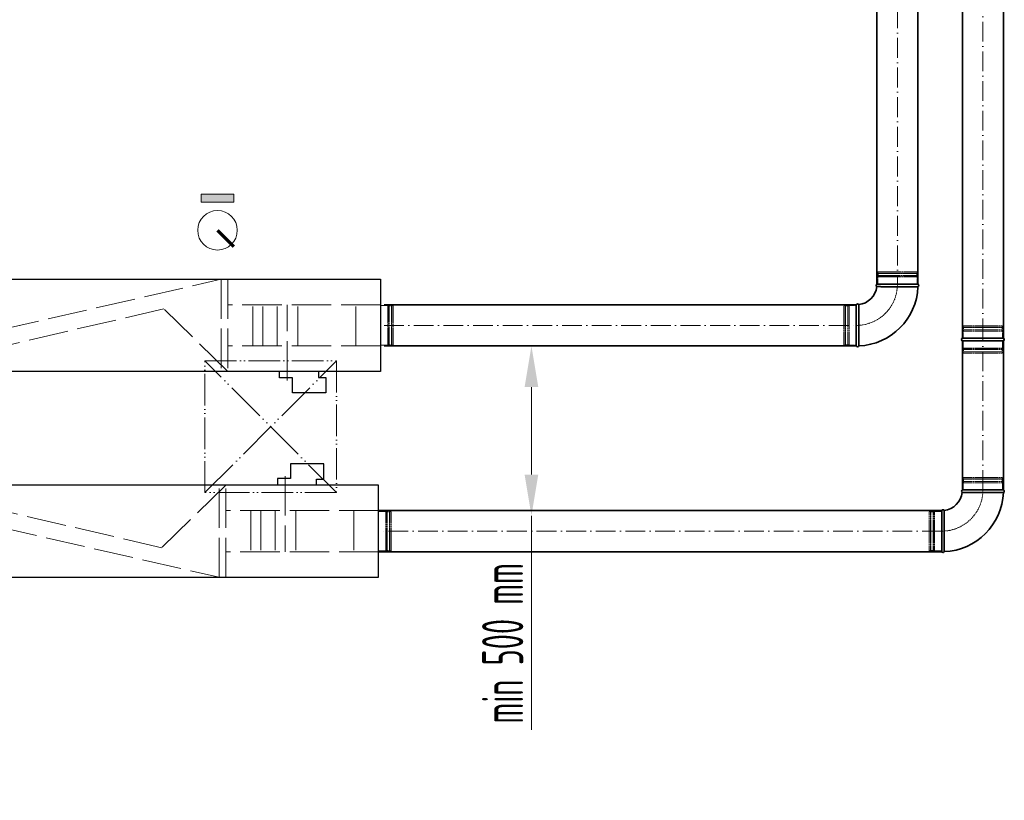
# Model space of a CAD drawing. Header units: millimetres. Extents: x 8221 to 89444, y -105166 to -5578.
# Tile 54 of 118: x 60454 to 63447, y -71114 to -68743. Entities that reach past the tile are written whole.
import ezdxf

# ---------------------------------------------------------------- set-up
doc = ezdxf.new("R2010")
doc.units = ezdxf.units.MM
for name, pattern in [('ACAD_ISO02W100', [15, 12, -3]), ('ACAD_ISO05W100', [33, 24, -3, 0, -3, 0, -3]), ('ACAD_ISO10W100', [18, 12, -3, 0, -3])]:
    doc.linetypes.add(name, pattern=pattern)
for name, color, linetype, lineweight in [('UT_KOTY - DIMENZE', 7, 'Continuous', 5), ('VZT_01 SUP (PŘÍVOD) - OBRYS', 5, 'Continuous', 35), ('VZT_02 SUP (PŘÍVOD) - OSA', 5, 'ACAD_ISO10W100', 5), ('VZT_05 ETA (ODVOD) - OBRYS', 6, 'Continuous', 35), ('VZT_06 ETA (ODVOD) - OSA', 6, 'ACAD_ISO10W100', 5), ('VZT_21 ZAŘÍZENÍ - OBRYS', 1, 'Continuous', 30), ('VZT_22 ZAŘÍZENÍ - DETAIL', 8, 'Continuous', 5), ('VZT_KOTY - DIMENZE', 7, 'Continuous', 5), ('VZT_POPIS - OBECNE', 7, 'Continuous', 5), ('VZT_POŽADAVKY NA STAVBU - PODHLEDY', 4, 'ACAD_ISO05W100', 5)]:
    doc.layers.add(name, color=color, linetype=linetype, lineweight=lineweight)
doc.layers.add('VZT_03 SUP (PŘÍVOD) - NETISK', color=8, linetype='ACAD_ISO02W100', lineweight=5, plot=False)
doc.layers.add('VZT_07 ETA (ODVOD) - NETISK', color=8, linetype='ACAD_ISO02W100', lineweight=5, plot=False)
doc.styles.add('ISOCP 2.5', font='isocp.shx', dxfattribs={"width": 0.6, "height": 2.5})

msp = doc.modelspace()

# ---------------------------------------------------------------- hatches: boundary and pattern name
at = {"layer": 'VZT_POPIS - OBECNE'}
h = msp.add_hatch(color=256, dxfattribs=at)
h.dxf.hatch_style = 1
h.paths.add_polyline_path([(61105.4, -69272.7), (61005.4, -69272.7), (61005.4, -69297.7), (61105.4, -69297.7)])

# ---------------------------------------------------------------- linework, layer by layer
at = {"layer": 'UT_KOTY - DIMENZE'}
for p, q in [((62009.6, -69858.9), (62009.6, -70124.5)), ((62009.6, -70249.5), (62009.6, -70899.8))]:
    msp.add_line(p, q, dxfattribs=at)
for points in [[(61988.8, -69858.9), (62030.4, -69858.9), (62009.6, -69733.9)], [(61988.8, -70124.5), (62030.4, -70124.5), (62009.6, -70249.5)]]:
    msp.add_solid(points, dxfattribs=at)
at = {"layer": 'VZT_01 SUP (PŘÍVOD) - OBRYS'}
for p, q in [((63059.3, -69546.4), (63184.3, -69546.4)), ((62996.8, -69733.9), (62996.8, -69608.9))]:
    msp.add_line(p, q, dxfattribs=at)
for points in [[(63059.3, -69546.4), (63059.3, -66726.2)], [(63184.3, -69546.4), (63184.3, -66726.2)], [(62996.8, -69608.9), (61561.9, -69608.9)], [(62996.8, -69733.9), (61561.9, -69733.9)]]:
    msp.add_lwpolyline(points, dxfattribs=at)
for centre, radius, start, end in [((62996.8, -69546.4), 62.5, 276.8302, 353.1698), ((62996.8, -69546.4), 187.5, 272.3607, 357.6393), ((63061, -69550.2), 4.17, 113.4678, 239.7019), ((63182.7, -69550.2), 4.17, 291.1072, 66.5322), ((63000.7, -69610.5), 4.17, 30.2981, 156.5322), ((63000.7, -69732.2), 4.17, 203.4678, 338.8928)]:
    msp.add_arc(centre, radius, start, end, dxfattribs=at)
for points, knots in [([(63058.9, -69553.8), (63058.9, -69553.8), (63060.5, -69553.8), (63066.6, -69553.8), (63071.1, -69553.9), (63082.5, -69553.9), (63089.3, -69553.9), (63104.3, -69554), (63112.4, -69554), (63128.7, -69554), (63136.8, -69554), (63152, -69554.1), (63159, -69554.1), (63170.8, -69554.1), (63175.5, -69554.1), (63182.1, -69554.1), (63183.9, -69554.1), (63184.2, -69554.1), (63184.2, -69554.1), (63184.2, -69554.1)], [0, 0, 0, 0, 24.235852, 24.235852, 48.531845, 48.531845, 73.024415, 73.024415, 97.570898, 97.570898, 122.078339, 122.078339, 146.53579, 146.53579, 170.957495, 170.957495, 195.359468, 195.359468, 197.168246, 197.168246, 197.168246, 197.168246]), ([(63004.3, -69608.4), (63004.3, -69608.4), (63004.3, -69608.5), (63004.3, -69608.8), (63004.3, -69609.1), (63004.3, -69610.2), (63004.3, -69610.9), (63004.3, -69614.1), (63004.3, -69617.2), (63004.4, -69626.2), (63004.4, -69632.3), (63004.4, -69646.4), (63004.5, -69654.3), (63004.5, -69670.5), (63004.5, -69678.7), (63004.5, -69694.6), (63004.5, -69702), (63004.5, -69715.2), (63004.6, -69720.8), (63004.6, -69727.8), (63004.6, -69729.9), (63004.6, -69732.9), (63004.6, -69733.7), (63004.6, -69733.7)], [197.067977, 197.067977, 197.067977, 197.067977, 201.792196, 201.792196, 209.190204, 209.190204, 218.040239, 218.040239, 237.760854, 237.760854, 262.206108, 262.206108, 286.831239, 286.831239, 311.323072, 311.323072, 335.946087, 335.946087, 360.704397, 360.704397, 377.088273, 377.088273, 394.105327, 394.105327, 394.105327, 394.105327])]:
    msp.add_open_spline(points, degree=3, knots=knots, dxfattribs=at)
at = {"layer": 'VZT_02 SUP (PŘÍVOD) - OSA', "ltscale": 5}
for points in [[(63121.8, -66726.2), (63121.8, -69546.4)], [(61561.9, -69671.4), (62996.8, -69671.4)]]:
    msp.add_lwpolyline(points, dxfattribs=at)
at = {"layer": 'VZT_02 SUP (PŘÍVOD) - OSA', "ltscale": 0.3}
msp.add_lwpolyline([(63121.8, -69546.4), (63121.8, -69546.4, -0.414214), (62996.8, -69671.4), (62996.8, -69671.4)], format="xyb", dxfattribs=at)
at = {"layer": 'VZT_03 SUP (PŘÍVOD) - NETISK', "ltscale": 0.4}
for p, q in [((63061.8, -69508.4), (63181.8, -69508.4)), ((63061.8, -69512.4), (63061.8, -69508.4)), ((63181.8, -69512.4), (63181.8, -69508.4)), ((63060.8, -69512.9), (63182.8, -69512.9)), ((63060.8, -69513.4), (63060.8, -69512.9)), ((63060.8, -69513.4), (63182.8, -69513.4)), ((63060.8, -69520.4), (63182.8, -69520.4)), ((63060.8, -69520.9), (63060.8, -69520.4)), ((63060.8, -69520.9), (63182.8, -69520.9)), ((63061.8, -69512.4), (63181.8, -69512.4)), ((63061.8, -69524.4), (63181.8, -69524.4)), ((63061.8, -69546.4), (63061.8, -69524.4)), ((63062.8, -69512.9), (63062.8, -69512.4)), ((63062.8, -69520.4), (63062.8, -69513.4)), ((63062.8, -69524.4), (63062.8, -69520.9)), ((63180.8, -69512.9), (63180.8, -69512.4)), ((63180.8, -69520.4), (63180.8, -69513.4)), ((63180.8, -69524.4), (63180.8, -69520.9)), ((63181.8, -69546.4), (63181.8, -69524.4)), ((63182.8, -69513.4), (63182.8, -69512.9)), ((63182.8, -69520.9), (63182.8, -69520.4)), ((62958.8, -69731.4), (62958.8, -69611.4)), ((62962.8, -69611.4), (62958.8, -69611.4)), ((62962.8, -69731.4), (62962.8, -69611.4)), ((62963.3, -69612.4), (62962.8, -69612.4)), ((62963.3, -69732.4), (62963.3, -69610.4)), ((62963.8, -69610.4), (62963.3, -69610.4)), ((62963.8, -69732.4), (62963.8, -69610.4)), ((62970.8, -69612.4), (62963.8, -69612.4)), ((62970.8, -69732.4), (62970.8, -69610.4)), ((62971.3, -69610.4), (62970.8, -69610.4)), ((62971.3, -69732.4), (62971.3, -69610.4)), ((62974.8, -69612.4), (62971.3, -69612.4)), ((62974.8, -69731.4), (62974.8, -69611.4)), ((62996.8, -69611.4), (62974.8, -69611.4)), ((62962.8, -69731.4), (62958.8, -69731.4)), ((62963.3, -69730.4), (62962.8, -69730.4)), ((62963.8, -69732.4), (62963.3, -69732.4)), ((62970.8, -69730.4), (62963.8, -69730.4)), ((62971.3, -69732.4), (62970.8, -69732.4)), ((62974.8, -69730.4), (62971.3, -69730.4)), ((62996.8, -69731.4), (62974.8, -69731.4))]:
    msp.add_line(p, q, dxfattribs=at)
at = {"layer": 'VZT_05 ETA (ODVOD) - OBRYS'}
for p, q in [((63320.6, -69710.3), (63442.6, -69710.3)), ((63320.6, -69718.6), (63442.6, -69718.6)), ((63319.1, -70171.4), (63444.1, -70171.4)), ((63256.6, -70358.9), (63256.6, -70233.9))]:
    msp.add_line(p, q, dxfattribs=at)
for points in [[(63319.1, -66710.3), (63319.1, -69710.3)], [(63444.1, -66710.3), (63444.1, -69710.3)], [(63319.1, -69718.6), (63319.1, -70171.4)], [(63444.1, -69718.6), (63444.1, -70171.4)]]:
    msp.add_lwpolyline(points, dxfattribs=at)
at = {"layer": 'VZT_05 ETA (ODVOD) - OBRYS', "elevation": 0}
for points in [[(61544.8, -70233.9), (63256.6, -70233.9)], [(61544.8, -70358.9), (63256.6, -70358.9)]]:
    msp.add_lwpolyline(points, dxfattribs=at)
at = {"layer": 'VZT_05 ETA (ODVOD) - OBRYS'}
for centre, radius, start, end in [((63320.8, -69714.5), 4.17, 92.2285, 267.7715), ((63442.4, -69714.5), 4.17, 272.2285, 87.7715), ((63256.6, -70171.4), 62.5, 276.8302, 353.1698), ((63256.6, -70171.4), 187.5, 272.3607, 357.6393), ((63320.8, -70175.2), 4.17, 113.4678, 239.7019), ((63442.4, -70175.2), 4.17, 291.1072, 66.5322), ((63260.4, -70235.5), 4.17, 30.2981, 156.5322), ((63260.4, -70357.2), 4.17, 203.4678, 338.8928)]:
    msp.add_arc(centre, radius, start, end, dxfattribs=at)
for points, knots in [([(63318.7, -70178.8), (63318.7, -70178.8), (63320.2, -70178.8), (63326.4, -70178.8), (63330.9, -70178.9), (63342.2, -70178.9), (63349, -70178.9), (63364.1, -70179), (63372.1, -70179), (63388.5, -70179), (63396.6, -70179), (63411.8, -70179.1), (63418.7, -70179.1), (63430.5, -70179.1), (63435.2, -70179.1), (63441.9, -70179.1), (63443.7, -70179.1), (63443.9, -70179.1), (63443.9, -70179.1), (63443.9, -70179.1)], [0, 0, 0, 0, 24.235852, 24.235852, 48.531845, 48.531845, 73.024415, 73.024415, 97.570898, 97.570898, 122.078339, 122.078339, 146.53579, 146.53579, 170.957495, 170.957495, 195.359468, 195.359468, 197.168246, 197.168246, 197.168246, 197.168246]), ([(63264, -70233.4), (63264, -70233.4), (63264, -70233.5), (63264, -70233.8), (63264, -70234.1), (63264, -70235.2), (63264.1, -70235.9), (63264.1, -70239.1), (63264.1, -70242.2), (63264.1, -70251.2), (63264.2, -70257.3), (63264.2, -70271.4), (63264.2, -70279.3), (63264.3, -70295.5), (63264.3, -70303.7), (63264.3, -70319.6), (63264.3, -70327), (63264.3, -70340.2), (63264.3, -70345.8), (63264.3, -70352.8), (63264.3, -70354.9), (63264.3, -70357.9), (63264.3, -70358.7), (63264.3, -70358.7)], [197.067977, 197.067977, 197.067977, 197.067977, 201.792196, 201.792196, 209.190204, 209.190204, 218.040239, 218.040239, 237.760854, 237.760854, 262.206108, 262.206108, 286.831239, 286.831239, 311.323072, 311.323072, 335.946087, 335.946087, 360.704397, 360.704397, 377.088273, 377.088273, 394.105327, 394.105327, 394.105327, 394.105327])]:
    msp.add_open_spline(points, degree=3, knots=knots, dxfattribs=at)
at = {"layer": 'VZT_06 ETA (ODVOD) - OSA', "ltscale": 5}
for points in [[(63381.6, -69710.3), (63381.6, -66710.3)], [(63381.6, -70171.4), (63381.6, -69718.6)]]:
    msp.add_lwpolyline(points, dxfattribs=at)
at = {"layer": 'VZT_06 ETA (ODVOD) - OSA'}
msp.add_lwpolyline([(63381.6, -69710.3), (63381.6, -69718.6)], dxfattribs=at)
at = {"layer": 'VZT_06 ETA (ODVOD) - OSA', "ltscale": 0.3}
msp.add_lwpolyline([(63381.6, -70171.4), (63381.6, -70171.4, -0.414214), (63256.6, -70296.4), (63256.6, -70296.4)], format="xyb", dxfattribs=at)
at = {"layer": 'VZT_06 ETA (ODVOD) - OSA', "ltscale": 5, "elevation": 0}
msp.add_lwpolyline([(63256.6, -70296.4), (61544.8, -70296.4)], dxfattribs=at)
at = {"layer": 'VZT_07 ETA (ODVOD) - NETISK', "ltscale": 0.4}
for p, q in [((61550.9, -69611.4), (61572.9, -69611.4)), ((61572.9, -69611.4), (61572.9, -69731.4)), ((61572.9, -69612.4), (61576.4, -69612.4)), ((61576.4, -69610.4), (61576.4, -69732.4)), ((61576.4, -69610.4), (61576.9, -69610.4)), ((61576.9, -69610.4), (61576.9, -69732.4)), ((61576.9, -69612.4), (61583.9, -69612.4)), ((61583.9, -69610.4), (61583.9, -69732.4)), ((61583.9, -69610.4), (61584.4, -69610.4)), ((61584.4, -69610.4), (61584.4, -69732.4)), ((61584.4, -69612.4), (61584.9, -69612.4)), ((61584.9, -69611.4), (61584.9, -69731.4)), ((61584.9, -69611.4), (61588.9, -69611.4)), ((61588.9, -69611.4), (61588.9, -69731.4)), ((63320.6, -69677.1), (63442.6, -69677.1)), ((63320.6, -69677.1), (63320.6, -69677.6)), ((63320.6, -69677.6), (63442.6, -69677.6)), ((63320.6, -69684.6), (63442.6, -69684.6)), ((63320.6, -69684.6), (63320.6, -69685.1)), ((63320.6, -69685.1), (63442.6, -69685.1)), ((63321.6, -69672.6), (63441.6, -69672.6)), ((63321.6, -69672.6), (63321.6, -69676.6)), ((63321.6, -69676.6), (63441.6, -69676.6)), ((63321.6, -69688.6), (63441.6, -69688.6)), ((63321.6, -69688.6), (63321.6, -69710.3)), ((63322.6, -69676.6), (63322.6, -69677.1)), ((63322.6, -69677.6), (63322.6, -69684.6)), ((63322.6, -69685.1), (63322.6, -69688.6)), ((63440.6, -69676.6), (63440.6, -69677.1)), ((63440.6, -69677.6), (63440.6, -69684.6)), ((63440.6, -69685.1), (63440.6, -69688.6)), ((63441.6, -69672.6), (63441.6, -69676.6)), ((63441.6, -69688.6), (63441.6, -69710.3)), ((63442.6, -69677.1), (63442.6, -69677.6)), ((63442.6, -69684.6), (63442.6, -69685.1)), ((63321.6, -69718.6), (63321.6, -69740.3)), ((63441.6, -69718.6), (63441.6, -69740.3)), ((61550.9, -69731.4), (61572.9, -69731.4)), ((61572.9, -69730.4), (61576.4, -69730.4)), ((61576.4, -69732.4), (61576.9, -69732.4)), ((61576.9, -69730.4), (61583.9, -69730.4)), ((61583.9, -69732.4), (61584.4, -69732.4)), ((61584.4, -69730.4), (61584.9, -69730.4)), ((61584.9, -69731.4), (61588.9, -69731.4)), ((63320.6, -69743.8), (63442.6, -69743.8)), ((63320.6, -69743.8), (63320.6, -69744.3)), ((63320.6, -69744.3), (63442.6, -69744.3)), ((63321.6, -69740.3), (63441.6, -69740.3)), ((63322.6, -69740.3), (63322.6, -69743.8)), ((63322.6, -69744.3), (63322.6, -69751.3)), ((63440.6, -69740.3), (63440.6, -69743.8)), ((63440.6, -69744.3), (63440.6, -69751.3)), ((63442.6, -69743.8), (63442.6, -69744.3)), ((63320.6, -69751.3), (63442.6, -69751.3)), ((63320.6, -69751.3), (63320.6, -69751.8)), ((63320.6, -69751.8), (63442.6, -69751.8)), ((63321.6, -69752.3), (63441.6, -69752.3)), ((63321.6, -69752.3), (63321.6, -69756.3)), ((63321.6, -69756.3), (63441.6, -69756.3)), ((63322.6, -69751.8), (63322.6, -69752.3)), ((63440.6, -69751.8), (63440.6, -69752.3)), ((63441.6, -69752.3), (63441.6, -69756.3)), ((63442.6, -69751.3), (63442.6, -69751.8)), ((63320.6, -70137.9), (63442.6, -70137.9)), ((63320.6, -70138.4), (63320.6, -70137.9)), ((63320.6, -70138.4), (63442.6, -70138.4)), ((63321.6, -70133.4), (63441.6, -70133.4)), ((63321.6, -70137.4), (63321.6, -70133.4)), ((63321.6, -70137.4), (63441.6, -70137.4)), ((63322.6, -70137.9), (63322.6, -70137.4)), ((63322.6, -70145.4), (63322.6, -70138.4)), ((63440.6, -70137.9), (63440.6, -70137.4)), ((63440.6, -70145.4), (63440.6, -70138.4)), ((63441.6, -70137.4), (63441.6, -70133.4)), ((63442.6, -70138.4), (63442.6, -70137.9)), ((63320.6, -70145.4), (63442.6, -70145.4)), ((63320.6, -70145.9), (63320.6, -70145.4)), ((63320.6, -70145.9), (63442.6, -70145.9)), ((63321.6, -70149.4), (63441.6, -70149.4)), ((63321.6, -70171.4), (63321.6, -70149.4)), ((63322.6, -70149.4), (63322.6, -70145.9)), ((63440.6, -70149.4), (63440.6, -70145.9)), ((63441.6, -70171.4), (63441.6, -70149.4)), ((63442.6, -70145.9), (63442.6, -70145.4)), ((61544.8, -70236.7), (61566.8, -70236.7)), ((61566.8, -70356.7), (61566.8, -70236.7)), ((61566.8, -70237.7), (61570.3, -70237.7)), ((61570.3, -70357.7), (61570.3, -70235.7)), ((61570.3, -70235.7), (61570.8, -70235.7)), ((61570.8, -70357.7), (61570.8, -70235.7)), ((61570.8, -70237.7), (61577.8, -70237.7)), ((61577.8, -70357.7), (61577.8, -70235.7)), ((61577.8, -70235.7), (61578.3, -70235.7)), ((61578.3, -70357.7), (61578.3, -70235.7)), ((61578.3, -70237.7), (61578.8, -70237.7)), ((61578.8, -70356.7), (61578.8, -70236.7)), ((61578.8, -70236.7), (61582.8, -70236.7)), ((61582.8, -70356.7), (61582.8, -70236.7)), ((63218.6, -70356.4), (63218.6, -70236.4)), ((63222.6, -70236.4), (63218.6, -70236.4)), ((63222.6, -70356.4), (63222.6, -70236.4)), ((63223.1, -70237.4), (63222.6, -70237.4)), ((63223.1, -70357.4), (63223.1, -70235.4)), ((63223.6, -70235.4), (63223.1, -70235.4)), ((63223.6, -70357.4), (63223.6, -70235.4)), ((63230.6, -70237.4), (63223.6, -70237.4)), ((63230.6, -70357.4), (63230.6, -70235.4)), ((63231.1, -70235.4), (63230.6, -70235.4)), ((63231.1, -70357.4), (63231.1, -70235.4)), ((63234.6, -70237.4), (63231.1, -70237.4)), ((63234.6, -70356.4), (63234.6, -70236.4)), ((63256.6, -70236.4), (63234.6, -70236.4)), ((61544.8, -70356.7), (61566.8, -70356.7)), ((61566.8, -70355.7), (61570.3, -70355.7)), ((61570.3, -70357.7), (61570.8, -70357.7)), ((61570.8, -70355.7), (61577.8, -70355.7)), ((61577.8, -70357.7), (61578.3, -70357.7)), ((61578.3, -70355.7), (61578.8, -70355.7)), ((61578.8, -70356.7), (61582.8, -70356.7)), ((63222.6, -70356.4), (63218.6, -70356.4)), ((63223.1, -70355.4), (63222.6, -70355.4)), ((63223.6, -70357.4), (63223.1, -70357.4)), ((63230.6, -70355.4), (63223.6, -70355.4)), ((63231.1, -70357.4), (63230.6, -70357.4)), ((63234.6, -70355.4), (63231.1, -70355.4)), ((63256.6, -70356.4), (63234.6, -70356.4))]:
    msp.add_line(p, q, dxfattribs=at)
at = {"layer": 'VZT_21 ZAŘÍZENÍ - OBRYS'}
msp.add_lwpolyline([(60050.9, -69531.4), (61550.9, -69531.4), (61550.9, -69811.4), (60050.9, -69811.4)], close=True, dxfattribs=at)
msp.add_lwpolyline([(61362.5, -69811.4), (61362.5, -69829.9), (61385, -69829.9), (61385, -69876.6), (61283.4, -69876.6), (61283.4, -69831.2), (61243.4, -69831.2), (61243.4, -69811.4)], dxfattribs=at)
at = {"layer": 'VZT_21 ZAŘÍZENÍ - OBRYS', "elevation": 0}
msp.add_lwpolyline([(61356.4, -70156.7), (61356.4, -70138.1), (61378.9, -70138.1), (61378.9, -70091.5), (61277.3, -70091.5), (61277.3, -70136.9), (61237.3, -70136.9), (61237.3, -70156.7)], dxfattribs=at)
msp.add_lwpolyline([(60044.8, -70436.7), (61544.8, -70436.7), (61544.8, -70156.7), (60044.8, -70156.7)], close=True, dxfattribs=at)
at = {"layer": 'VZT_22 ZAŘÍZENÍ - DETAIL', "linetype": 'ACAD_ISO02W100', "lineweight": 5, "ltscale": 10}
for points in [[(60050.9, -69531.4), (60248.3, -69718.6), (61066.5, -69531.4)], [(61066.5, -69531.4), (61066.5, -69811.4)], [(61087.1, -69531.4), (61087.1, -69811.4)], [(61087.1, -69811.4), (60892.4, -69621.3), (60074.8, -69811.4)], [(61550.9, -69608.9), (61087.1, -69608.9)], [(61162.6, -69733.9), (61162.6, -69608.9)], [(61193.4, -69733.9), (61193.4, -69608.9)], [(61236.4, -69733.9), (61236.4, -69608.9)], [(61267.3, -69838.9), (61267.3, -69608.9)], [(61299.7, -69733.9), (61299.7, -69608.9)], [(61475.4, -69733.9), (61475.4, -69608.9)], [(61550.9, -69733.9), (61087.1, -69733.9)]]:
    msp.add_lwpolyline(points, dxfattribs=at)
at = {"layer": 'VZT_22 ZAŘÍZENÍ - DETAIL', "linetype": 'ACAD_ISO02W100', "lineweight": 5, "ltscale": 10, "elevation": 0}
for points in [[(61261.2, -70129.1), (61261.2, -70359.2)], [(61081, -70156.7), (60886.3, -70346.7), (60068.7, -70156.7)], [(61060.5, -70436.7), (61060.5, -70156.7)], [(61081, -70436.7), (61081, -70156.7)], [(60044.8, -70436.7), (60242.2, -70249.5), (61060.5, -70436.7)], [(61544.8, -70234.2), (61081, -70234.2)], [(61156.5, -70234.2), (61156.5, -70359.2)], [(61187.3, -70234.2), (61187.3, -70359.2)], [(61230.3, -70234.2), (61230.3, -70359.2)], [(61293.6, -70234.2), (61293.6, -70359.2)], [(61469.4, -70234.2), (61469.4, -70359.2)], [(61544.8, -70359.2), (61081, -70359.2)]]:
    msp.add_lwpolyline(points, dxfattribs=at)
at = {"layer": 'VZT_KOTY - DIMENZE', "const_width": 10}
msp.add_lwpolyline([(61055.4, -69382.7), (61104.9, -69432.2)], dxfattribs=at)
at = {"layer": 'VZT_POPIS - OBECNE'}
msp.add_lwpolyline([(61005.4, -69272.7), (61005.4, -69297.7), (61105.4, -69297.7), (61105.4, -69272.7)], close=True, dxfattribs=at)
msp.add_circle((61055.4, -69382.7), 60, dxfattribs=at)
at = {"layer": 'VZT_POŽADAVKY NA STAVBU - PODHLEDY', "ltscale": 5}
for p, q in [((61017.3, -70179.5), (61417.3, -69779.5)), ((61417.3, -70179.5), (61017.3, -69779.5))]:
    msp.add_line(p, q, dxfattribs=at)
at = {"layer": 'VZT_POŽADAVKY NA STAVBU - PODHLEDY', "ltscale": 4}
for p, q in [((61017.3, -70179.5), (61017.3, -69779.5)), ((61017.3, -69779.5), (61417.3, -69779.5)), ((61417.3, -69779.5), (61417.3, -70179.5)), ((61417.3, -70179.5), (61017.3, -70179.5))]:
    msp.add_line(p, q, dxfattribs=at)

# ---------------------------------------------------------------- texts
at = {"layer": 'UT_KOTY - DIMENZE', "insert": (61922.1, -70637.1), "char_height": 125, "attachment_point": 5, "rotation": 90, "style": 'ISOCP 2.5'}
msp.add_mtext('min 500 mm', dxfattribs=at)

doc.saveas('drawing.dxf')
